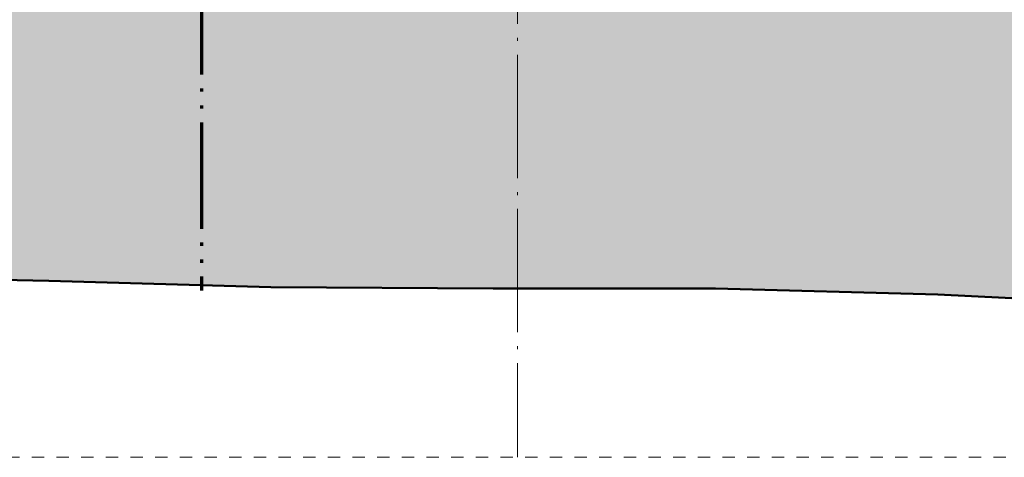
# Model space of a CAD drawing. Extents: x -294884 to 286267, y 0 to 1429765.
# Tile 71 of 99: x -17200 to -9214, y 442092 to 445639. Entities that reach past the tile are written whole.
import ezdxf

# ---------------------------------------------------------------- set-up
doc = ezdxf.new("R2010")
doc.units = 0
doc.header["$MEASUREMENT"] = 0
for name, pattern in [('DASHDOT', [1250, 1000, -112.5, 25, -112.5]), ('DASHED', [200, 100, -100]), ('DIVIDE', [1250, 862.5, -112.5, 25, -112.5, 25, -112.5])]:
    doc.linetypes.add(name, pattern=pattern)
doc.layers.add('A-0010--', color=7, linetype='Continuous')
doc.layers.add('A-0030-STRAMIEN', color=1, linetype='Continuous')

# ---------------------------------------------------------------- blocks, each defined once
blk = doc.blocks.new('M-NIEUW_133')
at = {"linetype": 'Continuous', "lineweight": 5}
blk.add_hatch(color=111, dxfattribs=at).paths.add_polyline_path([(4381.7, -34871.4), (53100, -34871.4), (53100, -37129.4), (51585.6, -37171.4), (49782.8, -37271.4), (47980, -37341.4), (46177.2, -37401.4), (44374.5, -37371.4), (42571.8, -37361.4), (40769, -37271.4), (38966.2, -37241.4), (37163.5, -37201.4), (35360.7, -37221.4), (33557.9, -37271.4), (31755.2, -37261.4), (30645.2, -37331.4), (28842.4, -37411.4), (26622.5, -37421.4), (25236.9, -37401.4), (23434.2, -37371.4), (21631.4, -37281.4), (19828.7, -37191.4), (18025.9, -37141.4), (16223.1, -37141.4), (14420.4, -37131.4), (12617.6, -37081.4), (10814.9, -37041.4), (9012.1, -37131.4), (7209.3, -37221.4), (5406.6, -37271.4), (4381.7, -37289.8)], flags=0)
at = {"color": 7, "linetype": 'DASHED', "lineweight": 0}
blk.add_lwpolyline([(4381.7, -38511), (4381.7, -28111), (54781.7, -28111), (54781.7, -38511)], close=True, dxfattribs=at)
at = {"color": 1, "linetype": 'DIVIDE', "lineweight": 70}
blk.add_lwpolyline([(13856.5, -30795.9), (13856.5, -37160)], dxfattribs=at)
at = {"color": 111, "linetype": 'Continuous', "lineweight": 13}
blk.add_lwpolyline([(35360.7, -37221.4), (33557.9, -37271.4), (31755.2, -37261.4), (30645.2, -37331.4), (28842.4, -37411.4), (26622.5, -37421.4), (25236.9, -37401.4), (23434.2, -37371.4), (21631.4, -37281.4), (19828.7, -37191.4), (18025.9, -37141.4), (16223.1, -37141.4), (14420.4, -37131.4), (12617.6, -37081.4), (10814.9, -37041.4), (9012.1, -37131.4), (7209.3, -37221.4), (5406.6, -37271.4), (4381.7, -37289.8)], dxfattribs=at)
at = {"layer": 'A-0010--', "color": 92, "linetype": 'Continuous', "lineweight": 50}
blk.add_lwpolyline([(35360.7, -37221.4), (33557.9, -37271.4), (31755.2, -37261.4), (30645.2, -37331.4), (28842.4, -37411.4), (26622.5, -37421.4), (25236.9, -37401.4), (23434.2, -37371.4), (21631.4, -37281.4), (19828.7, -37191.4), (18025.9, -37141.4), (16223.1, -37141.4), (14420.4, -37131.4), (12617.6, -37081.4), (10814.9, -37041.4), (9012.1, -37131.4), (7209.3, -37221.4), (5406.6, -37271.4), (4381.7, -37289.8)], dxfattribs=at)
at = {"layer": 'A-0030-STRAMIEN', "color": 1, "linetype": 'DASHDOT', "lineweight": 13}
blk.add_lwpolyline([(16418.8, -28998), (16418.8, -38511)], dxfattribs=at)

msp = doc.modelspace()

# ---------------------------------------------------------------- block references
msp.add_blockref('M-NIEUW_133', (-29582, 480603))

doc.saveas('drawing.dxf')
